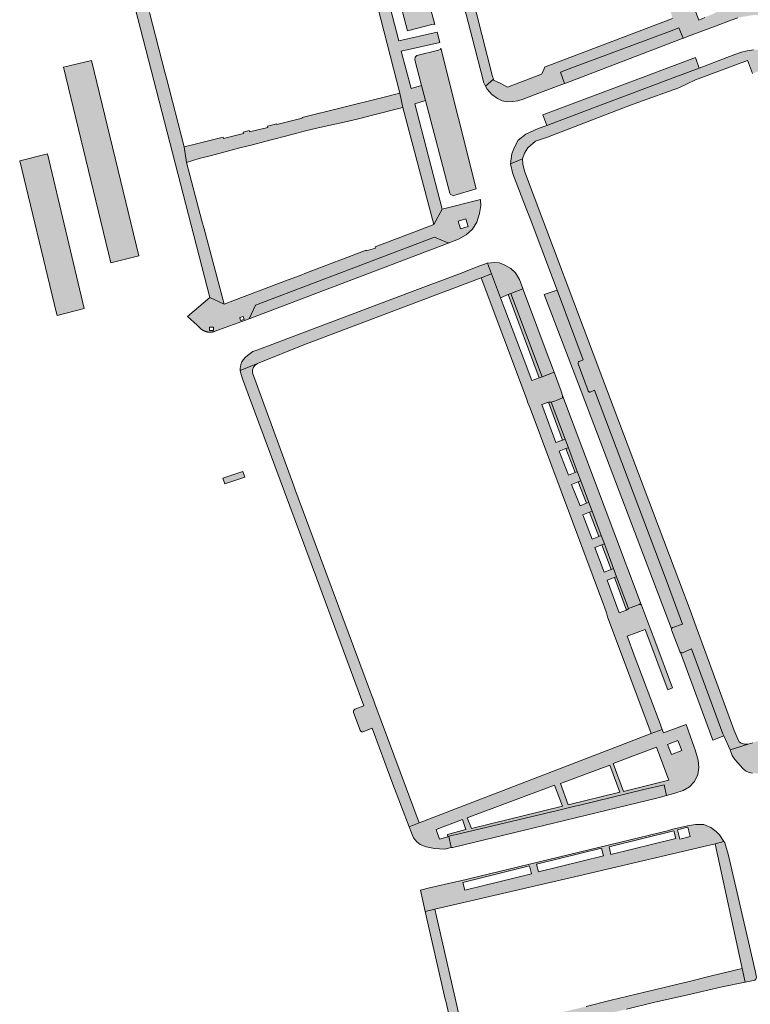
# Model space of a CAD drawing. Extents: x 97094 to 109644, y 463509 to 471969.
# Tile 56 of 256: x 103239 to 103366, y 464708 to 464880. Entities that reach past the tile are written whole.
import ezdxf

# ---------------------------------------------------------------- set-up
doc = ezdxf.new("R2010")
doc.units = 0
doc.layers.add('109 Onkruidbestrijding elementen', color=6, linetype='Continuous', lineweight=20, true_color=0xff00ff)

msp = doc.modelspace()

# ---------------------------------------------------------------- hatches: boundary and pattern name
at = {"layer": '109 Onkruidbestrijding elementen', "true_color": 0xff00ff}
for points in [[(103271.9, 464831.77), (103274.4, 464830.59), (103270.91, 464843.78), (103270.55, 464845.13), (103267.84, 464855.35), (103267.43, 464858.07), (103264.34, 464870.03), (103264.07, 464871.08), (103261.38, 464881.51), (103260.56, 464884.17), (103259.22, 464889.46), (103258.96, 464890.47), (103257.55, 464896.01), (103257.26, 464897.12), (103254.56, 464907.73), (103253.88, 464910.25), (103252.53, 464915.79), (103252.34, 464916.51), (103250.98, 464921.75), (103250.37, 464924.07), (103247.84, 464933.79), (103247.19, 464936.36), (103245.09, 464935.82), (103249.44, 464918.92), (103249.58, 464918.38), (103271.9, 464831.77)], [(103292.74, 464924.34), (103293.71, 464920.69), (103291.61, 464919.85), (103292.14, 464917.4), (103298.37, 464893.56), (103298.95, 464891.27), (103305.07, 464867.42), (103305.62, 464864.94), (103311.01, 464844.52), (103312.48, 464847.18), (103307.68, 464865.55), (103309.56, 464866.13), (103308.88, 464868.74), (103307.04, 464868.27), (103305.32, 464874.73), (103312.05, 464876.27), (103311.56, 464878.1), (103304.89, 464876.58), (103300.7, 464892.72), (103302.51, 464893.19), (103302.05, 464894.93), (103300.25, 464894.46), (103297.42, 464905.32), (103305.26, 464907.28), (103305.53, 464908.53), (103305.92, 464909.61), (103306.76, 464911.14), (103307.81, 464912.43), (103308.63, 464913.29), (103306.64, 464920.85), (103306.4, 464922.99), (103304.31, 464922.32), (103303.99, 464923.63), (103303.3, 464926.32), (103302.2, 464930.59), (103298.16, 464929.55), (103297.16, 464933.34), (103294.25, 464932.54), (103296.15, 464925.2), (103292.74, 464924.34)], [(103381.92, 464870.53), (103381.34, 464870.93), (103380.61, 464871.85), (103380.06, 464872.78), (103379.47, 464874.13), (103378.48, 464876.39), (103377.6, 464877.88), (103376.43, 464879.19), (103375.67, 464879.85), (103375.25, 464880.21), (103374.4, 464880.85), (103374.1, 464881.07), (103372.72, 464881.84), (103371.23, 464882.43), (103369.65, 464883), (103367.86, 464883.3), (103366.37, 464883.35), (103365.22, 464883.13), (103363.5, 464882.78), (103362.01, 464882.26), (103358.3, 464880.65), (103357.22, 464880.17), (103351.82, 464894.72), (103350.98, 464897.94), (103346.3, 464916), (103344.4, 464915.43), (103348.95, 464897.39), (103349.35, 464895.92), (103349.04, 464895.86), (103349.18, 464895.22), (103350.23, 464890.26), (103350.65, 464888.78), (103352.63, 464880.46), (103333.54, 464873.19), (103330.33, 464871.97), (103330.19, 464871.5), (103329.81, 464870.72), (103323.88, 464868.49), (103322.56, 464869.19), (103321.44, 464869.68), (103321.39, 464869.87), (103320.01, 464868.65), (103320.31, 464868.15), (103321.11, 464867.17), (103322.09, 464866.49), (103322.93, 464866.09), (103323.82, 464865.93), (103324.8, 464865.95), (103325.67, 464866.1), (103326.6, 464866.4), (103328.71, 464867.19), (103333.79, 464869.09), (103333.08, 464871.08), (103335.4, 464871.98), (103352.11, 464878.19), (103353.76, 464878.81), (103354.49, 464877), (103354.63, 464877.05), (103355.28, 464877.3), (103360.13, 464879.12), (103362.87, 464880.16), (103364.03, 464880.59), (103366, 464880.94), (103367.18, 464881.1), (103368.81, 464880.79), (103370.18, 464880.42), (103371.75, 464879.78), (103373.02, 464879.05), (103374.5, 464877.92), (103375.55, 464876.89), (103376.44, 464875.76), (103377.05, 464874.4), (103377.86, 464872.28), (103377.92, 464872.13), (103378.54, 464870.8), (103379.22, 464869.81), (103380.31, 464868.9), (103381.49, 464868.09), (103382.62, 464867.7), (103382.81, 464867.66), (103381.92, 464870.53)], [(103317.7, 464877.16), (103319.75, 464869.25), (103320.01, 464868.65), (103321.39, 464869.87), (103321.27, 464870.31), (103318.47, 464881.32), (103316.84, 464887.63), (103314.76, 464895.75), (103313.92, 464899.07), (103312.8, 464903.35), (103312.85, 464905.64), (103313.94, 464907.03), (103313.61, 464909.64), (103313.23, 464909.39), (103312.56, 464908.82), (103311.92, 464907.96), (103311.34, 464907.03), (103310.97, 464905.72), (103310.77, 464904.43), (103310.91, 464903.27), (103317.7, 464877.16)], [(103305.15, 464901.57), (103300.99, 464900.77), (103300.76, 464900.47), (103300.73, 464900.18), (103300.79, 464899.75), (103302.05, 464894.93), (103302.51, 464893.19), (103306.41, 464878.28), (103310.63, 464879.41), (103310.95, 464879.47), (103311.21, 464879.42), (103305.15, 464901.57)], [(103334.03, 464869.18), (103354.49, 464877), (103353.76, 464878.81), (103352.11, 464878.19), (103335.4, 464871.98), (103333.08, 464871.08), (103333.79, 464869.09), (103334.03, 464869.18)], [(103318.39, 464850.72), (103312.21, 464875.28), (103312.14, 464875.04), (103311.85, 464874.93), (103308.05, 464874), (103307.76, 464873.74), (103307.7, 464873.22), (103308.88, 464868.74), (103309.56, 464866.13), (103313.78, 464850.01), (103313.92, 464849.73), (103314.23, 464849.63), (103314.52, 464849.59), (103318.39, 464850.72)], [(103368.33, 464871.52), (103368.58, 464871.61), (103371.5, 464872.71), (103370.54, 464873.76), (103369.52, 464874.55), (103368.73, 464874.83), (103367.77, 464875.02), (103366.77, 464875.02), (103365.68, 464874.82), (103364.68, 464874.58), (103363.53, 464874.17), (103362.15, 464873.65), (103357.31, 464871.82), (103352.77, 464870.09), (103339.82, 464865.22), (103330.73, 464861.8), (103329.23, 464861.24), (103327.06, 464860.26), (103325.74, 464859.24), (103325.08, 464858.02), (103324.61, 464856.82), (103324.41, 464855.09), (103326.48, 464855.99), (103326.85, 464856.98), (103327.39, 464857.9), (103328.75, 464859.03), (103330.83, 464859.76), (103344.58, 464865.04), (103346.6, 464865.83), (103353.73, 464868.38), (103356.66, 464869.75), (103365.75, 464873.15), (103365.9, 464872.72), (103366.59, 464870.86), (103368.33, 464871.52)], [(103246.38, 464871.99), (103254.65, 464837.84), (103259.53, 464839.05), (103251.25, 464873.11), (103246.38, 464871.99)], [(103330.03, 464863.67), (103330.73, 464861.8), (103339.82, 464865.22), (103352.77, 464870.09), (103357.31, 464871.82), (103356.64, 464873.63), (103330.03, 464863.67)], [(103286.46, 464860.29), (103288.63, 464860.84), (103290.8, 464861.39), (103295.86, 464862.46), (103298.07, 464863.02), (103300.29, 464863.58), (103305.62, 464864.94), (103305.07, 464867.42), (103302.1, 464866.69), (103288.02, 464863.19), (103288.05, 464863.06), (103283.63, 464861.96), (103283.59, 464862.09), (103282.01, 464861.69), (103282.07, 464861.46), (103278.85, 464860.66), (103278.79, 464860.89), (103277.72, 464860.63), (103277.77, 464860.42), (103274.29, 464859.55), (103274.23, 464859.76), (103269.37, 464858.55), (103267.43, 464858.07), (103267.84, 464855.35), (103270.05, 464856.02), (103272.2, 464856.57), (103277.18, 464857.87), (103279.34, 464858.42), (103281.5, 464858.97), (103286.46, 464860.29)], [(103244.77, 464830.76), (103245.19, 464829.05), (103245.28, 464828.66), (103250, 464829.84), (103243.62, 464856.82), (103238.74, 464855.62), (103244.77, 464830.76)], [(103354.03, 464769.86), (103354.08, 464769.83), (103354.14, 464769.8), (103354.2, 464769.79), (103354.26, 464769.78), (103354.32, 464769.79), (103354.38, 464769.81), (103355.99, 464770.46), (103361.46, 464755.63), (103361.6, 464755.33), (103362.7, 464752.85), (103365.86, 464753.88), (103365.23, 464753.83), (103364.63, 464754), (103364.26, 464754.26), (103363.92, 464755.04), (103363.4, 464756.24), (103356.52, 464774.98), (103355.88, 464776.74), (103353.77, 464782.49), (103340.49, 464817.55), (103326.82, 464853.83), (103326.52, 464855.05), (103326.48, 464855.99), (103324.41, 464855.09), (103324.8, 464853.33), (103327.13, 464847.32), (103327.81, 464845.57), (103331.7, 464835.21), (103332.5, 464833.08), (103337.08, 464820.89), (103336.39, 464820.64), (103336.33, 464820.59), (103336.27, 464820.54), (103336.23, 464820.48), (103336.2, 464820.41), (103336.18, 464820.34), (103336.18, 464820.26), (103336.19, 464820.18), (103337.94, 464815.49), (103337.96, 464815.45), (103337.99, 464815.4), (103338.02, 464815.36), (103338.06, 464815.33), (103338.1, 464815.31), (103338.15, 464815.29), (103338.2, 464815.28), (103338.24, 464815.27), (103338.29, 464815.28), (103339.07, 464815.59), (103351.52, 464782.54), (103354.39, 464774.79), (103352.69, 464774.2), (103352.64, 464774.18), (103352.6, 464774.16), (103352.56, 464774.12), (103352.52, 464774.09), (103352.5, 464774.04), (103352.48, 464774), (103352.46, 464773.95), (103352.46, 464773.9), (103352.47, 464773.85), (103352.48, 464773.8), (103353.91, 464770), (103353.95, 464769.94), (103353.98, 464769.9), (103354.03, 464769.86)], [(103313.7, 464841.33), (103313.77, 464841.35), (103313.53, 464841.34), (103313.32, 464841.37), (103311.15, 464842.33), (103279.87, 464830.46), (103278.79, 464828.04), (103313.7, 464841.33)], [(103320.38, 464837.77), (103320.32, 464837.77), (103318.57, 464837.11), (103315.77, 464836.04), (103307.23, 464832.8), (103287.98, 464825.54), (103280.31, 464822.67), (103279.45, 464822.34), (103278.47, 464821.67), (103278.07, 464821.34), (103277.71, 464820.91), (103277.5, 464820.55), (103277.33, 464820.07), (103277.23, 464819.4), (103277.23, 464819.07), (103280.21, 464820.27), (103288.33, 464823.53), (103319.26, 464835.19), (103321.08, 464835.9), (103320.38, 464837.77)], [(103326.54, 464833.31), (103326.54, 464833.33), (103325.93, 464834.95), (103325.23, 464836.1), (103324.42, 464836.86), (103323.42, 464837.44), (103322.49, 464837.83), (103321.63, 464837.88), (103320.38, 464837.77), (103321.08, 464835.9), (103322.65, 464831.75), (103323.96, 464832.28), (103324.44, 464832.47), (103326.54, 464833.31)], [(103350.85, 464756.41), (103350.3, 464757.87), (103345.99, 464769.38), (103344.85, 464772.41), (103344.75, 464772.67), (103347.87, 464773.84), (103351.84, 464763.31), (103352.67, 464763.66), (103349.55, 464771.96), (103348.83, 464773.89), (103347.23, 464778.13), (103347.18, 464778.17), (103347.13, 464778.21), (103347.07, 464778.23), (103347, 464778.25), (103346.94, 464778.26), (103346.87, 464778.25), (103346.81, 464778.23), (103344.98, 464777.5), (103344.61, 464777.25), (103343.35, 464776.78), (103341.26, 464782.46), (103342.51, 464782.92), (103342.9, 464783.07), (103342.36, 464784.5), (103341.95, 464784.32), (103340.73, 464783.86), (103339.1, 464788.14), (103340.31, 464788.6), (103340.76, 464788.78), (103340.22, 464790.24), (103339.8, 464790.08), (103338.63, 464789.64), (103337.01, 464793.87), (103338.18, 464794.32), (103338.63, 464794.49), (103338.05, 464796.03), (103337.66, 464795.87), (103336.52, 464795.41), (103335.02, 464799.17), (103336.17, 464799.62), (103336.64, 464799.81), (103336.04, 464801.4), (103335.66, 464801.25), (103334.48, 464800.79), (103332.87, 464804.95), (103334.05, 464805.41), (103334.48, 464805.57), (103333.91, 464807.08), (103333.47, 464806.9), (103332.31, 464806.47), (103329.84, 464813.09), (103331, 464813.52), (103331.5, 464813.5), (103332.06, 464813.71), (103332.96, 464814.05), (103333.44, 464814.3), (103333.48, 464814.71), (103333.21, 464815.42), (103331.98, 464818.73), (103329.9, 464817.95), (103329.41, 464817.77), (103328.12, 464817.29), (103326.77, 464820.85), (103323.42, 464829.72), (103322.65, 464831.75), (103321.08, 464835.9), (103319.26, 464835.19), (103327.15, 464814.15), (103327.42, 464813.43), (103327.63, 464812.87), (103327.79, 464812.45), (103340.62, 464778.24), (103340.81, 464777.75), (103341.13, 464776.79), (103341.31, 464776.07), (103348.95, 464755.7), (103350.85, 464756.41)], [(103329.9, 464817.95), (103331.98, 464818.73), (103330.96, 464821.46), (103327.34, 464831.17), (103326.54, 464833.31), (103324.44, 464832.47), (103329.9, 464817.95)], [(103352.46, 464773.95), (103352.48, 464774), (103352.5, 464774.04), (103352.52, 464774.09), (103352.56, 464774.12), (103352.6, 464774.16), (103352.64, 464774.18), (103352.69, 464774.2), (103354.39, 464774.79), (103351.52, 464782.54), (103339.07, 464815.59), (103338.29, 464815.28), (103338.24, 464815.27), (103338.2, 464815.28), (103338.15, 464815.29), (103338.1, 464815.31), (103338.06, 464815.33), (103338.02, 464815.36), (103337.99, 464815.4), (103337.96, 464815.45), (103337.94, 464815.49), (103336.19, 464820.18), (103336.18, 464820.26), (103336.18, 464820.34), (103336.2, 464820.41), (103336.23, 464820.48), (103336.27, 464820.54), (103336.33, 464820.59), (103336.39, 464820.64), (103337.08, 464820.89), (103332.5, 464833.08), (103330.26, 464832.28), (103336.24, 464816.65), (103352.46, 464773.95)], [(103324.44, 464832.47), (103323.96, 464832.28), (103329.41, 464817.77), (103329.9, 464817.95), (103324.44, 464832.47)], [(103286.55, 464798.92), (103279.35, 464818.66), (103279.39, 464819.19), (103279.55, 464819.64), (103279.85, 464820), (103280.21, 464820.27), (103277.23, 464819.07), (103277.23, 464818.96), (103277.54, 464817.79), (103278.59, 464814.92), (103290.53, 464782.88), (103298.8, 464760.52), (103297.23, 464759.95), (103297.15, 464759.89), (103297.09, 464759.82), (103297.04, 464759.74), (103297, 464759.65), (103296.98, 464759.56), (103296.97, 464759.46), (103296.98, 464759.37), (103298.15, 464756.3), (103298.18, 464756.24), (103298.21, 464756.18), (103298.26, 464756.12), (103298.31, 464756.08), (103298.37, 464756.04), (103298.43, 464756.02), (103298.5, 464756), (103298.57, 464756), (103298.64, 464756.01), (103300.24, 464756.64), (103303.69, 464747.31), (103305.37, 464742.9), (103306.69, 464739.43), (103308.46, 464740.11), (103300.73, 464760.86), (103300.46, 464761.59), (103300.14, 464762.44), (103299.96, 464762.93), (103287.34, 464796.8), (103287.08, 464797.49), (103286.86, 464798.05), (103286.55, 464798.92)], [(103347.09, 464778.52), (103344.93, 464784.24), (103344.3, 464785.92), (103344.29, 464785.96), (103333.48, 464814.71), (103333.44, 464814.3), (103332.96, 464814.05), (103332.06, 464813.71), (103331.5, 464813.5), (103333.91, 464807.08), (103334.48, 464805.57), (103336.04, 464801.4), (103336.64, 464799.81), (103337.82, 464796.65), (103338.05, 464796.03), (103338.63, 464794.49), (103340.22, 464790.24), (103340.76, 464788.78), (103342.36, 464784.5), (103342.9, 464783.07), (103344.98, 464777.5), (103346.81, 464778.23), (103346.87, 464778.25), (103346.94, 464778.26), (103347, 464778.25), (103347.07, 464778.23), (103347.13, 464778.21), (103347.18, 464778.17), (103347.23, 464778.13), (103347.09, 464778.52)], [(103333.91, 464807.08), (103331.5, 464813.5), (103331, 464813.52), (103333.47, 464806.9), (103333.91, 464807.08)], [(103334.48, 464805.57), (103334.05, 464805.41), (103335.66, 464801.25), (103336.04, 464801.4), (103334.48, 464805.57)], [(103278.03, 464800.43), (103277.67, 464801.41), (103274.18, 464800.26), (103274.54, 464799.27), (103278.03, 464800.43)], [(103337.66, 464795.87), (103338.05, 464796.03), (103337.82, 464796.65), (103336.64, 464799.81), (103336.17, 464799.62), (103337.66, 464795.87)], [(103339.8, 464790.08), (103340.22, 464790.24), (103338.63, 464794.49), (103338.18, 464794.32), (103339.8, 464790.08)], [(103340.31, 464788.6), (103341.95, 464784.32), (103342.36, 464784.5), (103340.76, 464788.78), (103340.31, 464788.6)], [(103344.61, 464777.25), (103344.98, 464777.5), (103342.9, 464783.07), (103342.51, 464782.92), (103344.61, 464777.25)], [(103355.99, 464770.46), (103354.38, 464769.81), (103354.32, 464769.79), (103354.26, 464769.78), (103354.2, 464769.79), (103354.14, 464769.8), (103354.08, 464769.83), (103354.03, 464769.86), (103359.66, 464754.57), (103361.6, 464755.33), (103361.46, 464755.63), (103355.99, 464770.46)], [(103314.35, 464735.84), (103350.17, 464744.51), (103351.6, 464744.91), (103351.17, 464746.78), (103347.66, 464745.92), (103336.48, 464743.22), (103335.4, 464742.96), (103332.58, 464742.28), (103315.65, 464738.25), (103313.63, 464737.78), (103314.05, 464735.81), (103314.09, 464735.81), (103314.35, 464735.84)], [(103362.64, 464733.44), (103362.36, 464734.65), (103361.76, 464736.61), (103361.61, 464736.85), (103360.1, 464736.49), (103364.82, 464714.71), (103365.32, 464712.31), (103366.8, 464712.61), (103366.99, 464712.7), (103367.17, 464712.83), (103367.26, 464713), (103367.29, 464713.21), (103367.18, 464713.77), (103366.8, 464715.58), (103362.64, 464733.44)], [(103359.47, 464713.41), (103355.1, 464712.35), (103353.59, 464711.98), (103349.25, 464710.93), (103347.79, 464710.57), (103343.42, 464709.51), (103341.96, 464709.16), (103337.59, 464708.1), (103336.12, 464707.74), (103331.76, 464706.68), (103330.29, 464706.32), (103325.93, 464705.27), (103319.95, 464703.81), (103316.83, 464703.06), (103317.18, 464701.15), (103318.51, 464695.07), (103320.29, 464695.46), (103318.99, 464701.44), (103323, 464702.32), (103323.79, 464702.51), (103328.05, 464703.55), (103334.19, 464705.06), (103339.21, 464706.29), (103344.6, 464707.62), (103349.33, 464708.78), (103355.32, 464710.14), (103361.31, 464711.5), (103365.32, 464712.31), (103364.82, 464714.71), (103359.47, 464713.41)]]:
    msp.add_hatch(color=6, dxfattribs=at).paths.add_polyline_path(points)
h = msp.add_hatch(color=6, dxfattribs=at)
h.paths.add_polyline_path([(103274.4, 464830.59), (103271.9, 464831.77), (103268.04, 464828.47), (103269.72, 464826.94), (103270.47, 464826.22), (103270.51, 464826.19), (103270.54, 464826.17), (103270.58, 464826.15), (103270.61, 464826.12), (103270.65, 464826.1), (103270.69, 464826.08), (103270.73, 464826.06), (103270.77, 464826.04), (103270.8, 464826.02), (103270.84, 464826), (103270.88, 464825.98), (103270.92, 464825.96), (103270.96, 464825.94), (103271, 464825.92), (103271.04, 464825.91), (103271.08, 464825.89), (103271.12, 464825.88), (103271.16, 464825.86), (103271.2, 464825.85), (103271.25, 464825.84), (103271.29, 464825.83), (103271.33, 464825.81), (103271.37, 464825.8), (103271.41, 464825.79), (103271.46, 464825.79), (103271.5, 464825.78), (103271.54, 464825.77), (103271.58, 464825.76), (103271.63, 464825.76), (103271.67, 464825.75), (103271.71, 464825.75), (103271.76, 464825.74), (103271.8, 464825.74), (103271.84, 464825.74), (103271.89, 464825.73), (103271.93, 464825.73), (103271.97, 464825.73), (103272.02, 464825.73), (103272.06, 464825.73), (103272.1, 464825.74), (103272.15, 464825.74), (103272.19, 464825.74), (103272.23, 464825.74), (103272.28, 464825.75), (103272.32, 464825.75), (103272.36, 464825.76), (103272.4, 464825.77), (103272.45, 464825.78), (103272.49, 464825.78), (103272.53, 464825.79), (103272.57, 464825.8), (103272.62, 464825.81), (103272.66, 464825.82), (103272.7, 464825.84), (103278.79, 464828.04), (103279.87, 464830.46), (103311.15, 464842.33), (103313.32, 464841.37), (103313.53, 464841.34), (103313.77, 464841.35), (103315.32, 464841.95), (103316.67, 464842.71), (103317.77, 464843.72), (103318.52, 464844.91), (103319, 464846.43), (103319.18, 464847.83), (103319.16, 464848.83), (103319.14, 464848.88), (103312.48, 464847.18), (103311.01, 464844.52), (103307.96, 464843.35), (103300.78, 464840.62), (103300.84, 464840.41), (103299.22, 464839.91), (103299.19, 464840.02), (103288.8, 464836.07), (103287.68, 464835.64), (103285.57, 464834.84), (103276.24, 464831.29), (103274.4, 464830.59)])
h.paths.add_polyline_path([(103277.27, 464827.76), (103277.13, 464828.28), (103277.72, 464828.48), (103277.89, 464827.94), (103277.27, 464827.76)])
h.paths.add_polyline_path([(103271.88, 464826.04), (103271.85, 464826.63), (103272.56, 464826.63), (103272.57, 464826.04), (103271.88, 464826.04)])
h.paths.add_polyline_path([(103315.25, 464845.07), (103316.6, 464845.48), (103317, 464844.17), (103315.65, 464843.76), (103315.25, 464845.07)])
h = msp.add_hatch(color=6, dxfattribs=at)
h.paths.add_polyline_path([(103369.87, 464749.14), (103369.45, 464750.87), (103371.99, 464751.49), (103380.03, 464753.54), (103388.76, 464755.58), (103389.73, 464755.8), (103404.55, 464759.26), (103405.89, 464759.54), (103406.29, 464757.71), (103406.69, 464757.8), (103408.92, 464758.4), (103408.52, 464758.79), (103407.77, 464760.85), (103399.87, 464758.83), (103397.99, 464763.91), (103399.49, 464764.48), (103405.63, 464766.8), (103405.03, 464768.41), (103366.66, 464754.07), (103365.86, 464753.88), (103362.7, 464752.85), (103363.09, 464751.87), (103363.55, 464751.15), (103364.05, 464750.6), (103364.84, 464749.67), (103365.41, 464749.19), (103366.03, 464748.93), (103366.63, 464748.82), (103367.19, 464748.74), (103368.1, 464748.74), (103368.99, 464748.88), (103369.87, 464749.14)])
h.paths.add_polyline_path([(103375.75, 464755.64), (103386.34, 464759.57), (103387.6, 464755.93), (103376.6, 464753.39), (103375.75, 464755.64)])
h.paths.add_polyline_path([(103374.75, 464755.27), (103375.58, 464753.07), (103369.26, 464751.65), (103368.9, 464753.11), (103374.75, 464755.27)])
h.paths.add_polyline_path([(103388.25, 464760.24), (103397.44, 464763.71), (103399.3, 464758.66), (103388.59, 464756.07), (103387.27, 464759.92), (103388.25, 464760.24)])
h = msp.add_hatch(color=6, dxfattribs=at)
h.paths.add_polyline_path([(103356.46, 464753.32), (103355.02, 464757.31), (103351.07, 464755.83), (103350.85, 464756.41), (103348.95, 464755.7), (103308.46, 464740.11), (103306.69, 464739.43), (103307.09, 464738.38), (103307.43, 464737.53), (103308.04, 464736.83), (103308.64, 464736.34), (103309.66, 464735.92), (103311.13, 464735.63), (103312.85, 464735.56), (103313.78, 464735.78), (103314.05, 464735.81), (103313.63, 464737.78), (103315.65, 464738.25), (103332.58, 464742.28), (103335.4, 464742.96), (103336.48, 464743.22), (103347.66, 464745.92), (103351.17, 464746.78), (103351.6, 464744.91), (103352.87, 464745.27), (103353.08, 464745.33), (103354.54, 464745.74), (103355.63, 464746.4), (103356.49, 464747.35), (103357.05, 464748.58), (103357.24, 464749.78), (103357.13, 464751.05), (103356.63, 464752.85), (103356.46, 464753.32)])
h.paths.add_polyline_path([(103351.78, 464753.82), (103353.6, 464754.52), (103354.26, 464752.76), (103352.45, 464752.07), (103351.78, 464753.82)])
h.paths.add_polyline_path([(103316.85, 464741.01), (103332.08, 464746.72), (103333.45, 464743.02), (103317.57, 464739.16), (103316.85, 464741.01)])
h.paths.add_polyline_path([(103352, 464747.58), (103344.11, 464745.57), (103342.29, 464750.49), (103349.85, 464753.32), (103352, 464747.58)])
h.paths.add_polyline_path([(103311.4, 464738.96), (103316.01, 464740.72), (103316.59, 464738.98), (103313.42, 464738.11), (103313.47, 464737.71), (103312.02, 464737.29), (103311.4, 464738.96)])
h.paths.add_polyline_path([(103333.13, 464747.01), (103341.69, 464750.21), (103343.48, 464745.45), (103334.47, 464743.27), (103333.13, 464747.01)])
h = msp.add_hatch(color=6, dxfattribs=at)
h.paths.add_polyline_path([(103311.17, 464725.05), (103336.28, 464730.89), (103360.1, 464736.49), (103361.61, 464736.85), (103360.85, 464738.03), (103360.26, 464738.61), (103359.32, 464739.29), (103358.09, 464739.82), (103356.67, 464739.82), (103355.28, 464739.59), (103354.52, 464739.42), (103354.23, 464739.35), (103352.39, 464738.98), (103352.03, 464738.81), (103315.45, 464729.97), (103315.38, 464729.96), (103314.84, 464729.85), (103310.23, 464728.78), (103308.66, 464728.38), (103309.51, 464724.67), (103311.17, 464725.05)])
h.paths.add_polyline_path([(103316.06, 464729.74), (103327.68, 464732.61), (103328.02, 464731.25), (103316.4, 464728.38), (103316.06, 464729.74)])
h.paths.add_polyline_path([(103328.94, 464732.9), (103340.28, 464735.68), (103340.61, 464734.34), (103329.27, 464731.55), (103328.94, 464732.9)])
h.paths.add_polyline_path([(103341.59, 464735.93), (103352.89, 464738.73), (103353.21, 464737.41), (103341.91, 464734.61), (103341.59, 464735.93)])
h.paths.add_polyline_path([(103353.51, 464738.88), (103355.32, 464739.35), (103355.74, 464737.74), (103353.93, 464737.27), (103353.51, 464738.88)])
h = msp.add_hatch(color=6, dxfattribs=at)
h.paths.add_polyline_path([(103328.72, 464677.04), (103326.31, 464687.68), (103320.4, 464686.41), (103318.51, 464695.07), (103317.18, 464701.15), (103316.83, 464703.06), (103316.26, 464702.92), (103311.5, 464723.77), (103311.17, 464725.05), (103309.51, 464724.67), (103313, 464709.38), (103313.13, 464708.79), (103315.85, 464696.91), (103320.87, 464675.16), (103325.1, 464676.14), (103324.68, 464677.95), (103325.63, 464678.17), (103326.3, 464675.24), (103326.05, 464675.19), (103326.87, 464671.66), (103321.94, 464670.52), (103323.4, 464664.18), (103329.74, 464636.15), (103332.75, 464622.35), (103335, 464622.85), (103334.98, 464622.96), (103325.47, 464664.07), (103325, 464666.1), (103329.27, 464667.08), (103327.15, 464676.68), (103328.72, 464677.04)])
h.paths.add_polyline_path([(103321.26, 464684.4), (103321.06, 464685.55), (103325.71, 464686.59), (103326.07, 464685.09), (103326.95, 464681.76), (103324.5, 464681.18), (103322.1, 464680.56), (103321.51, 464683.35), (103321.26, 464684.4)])

# ---------------------------------------------------------------- linework, layer by layer
at = {"layer": '109 Onkruidbestrijding elementen', "color": 3, "true_color": 0x00ff00}
for points in [[(103249.58, 464918.38), (103271.9, 464831.77), (103271.9, 464831.77), (103274.4, 464830.59), (103270.91, 464843.78), (103270.55, 464845.13), (103267.84, 464855.35), (103267.43, 464858.07), (103264.34, 464870.03), (103264.07, 464871.08), (103261.38, 464881.51)], [(103358.3, 464880.65), (103357.22, 464880.17), (103351.82, 464894.72)], [(103298.95, 464891.27), (103305.07, 464867.42), (103305.62, 464864.94), (103311.01, 464844.52), (103312.48, 464847.18), (103307.68, 464865.55), (103309.56, 464866.13), (103308.88, 464868.74), (103307.04, 464868.27), (103305.32, 464874.73), (103312.05, 464876.27), (103311.56, 464878.1), (103304.89, 464876.58), (103300.7, 464892.72)], [(103352.63, 464880.46), (103333.54, 464873.19), (103330.33, 464871.97), (103330.19, 464871.5), (103329.81, 464870.72), (103323.88, 464868.49), (103322.56, 464869.19), (103321.44, 464869.68), (103321.39, 464869.87), (103320.01, 464868.65), (103320.31, 464868.15), (103321.11, 464867.17), (103322.09, 464866.49), (103322.93, 464866.09), (103323.82, 464865.93), (103324.8, 464865.95), (103325.67, 464866.1), (103326.6, 464866.4), (103328.71, 464867.19), (103333.79, 464869.09), (103333.08, 464871.08), (103335.4, 464871.98), (103352.11, 464878.19), (103353.76, 464878.81), (103354.49, 464877), (103354.63, 464877.05), (103355.28, 464877.3), (103360.13, 464879.12), (103362.87, 464880.16), (103364.03, 464880.59)], [(103366.77, 464875.02), (103365.68, 464874.82), (103364.68, 464874.58), (103363.53, 464874.17), (103362.15, 464873.65), (103357.31, 464871.82), (103352.77, 464870.09), (103339.82, 464865.22), (103330.73, 464861.8), (103329.23, 464861.24), (103327.06, 464860.26), (103325.74, 464859.24), (103325.08, 464858.02), (103324.61, 464856.82), (103324.41, 464855.09), (103326.48, 464855.99), (103326.85, 464856.98), (103327.39, 464857.9), (103328.75, 464859.03), (103330.83, 464859.76), (103344.58, 464865.04), (103346.6, 464865.83), (103353.73, 464868.38), (103356.66, 464869.75), (103365.75, 464873.15), (103365.9, 464872.72), (103366.59, 464870.86)], [(103366.66, 464754.07), (103365.86, 464753.88), (103362.7, 464752.85), (103363.09, 464751.87), (103363.55, 464751.15), (103364.05, 464750.6), (103364.84, 464749.67), (103365.41, 464749.19), (103366.03, 464748.93), (103366.63, 464748.82)], [(103316.26, 464702.92), (103311.5, 464723.77), (103311.17, 464725.05), (103309.51, 464724.67), (103313, 464709.38), (103313.13, 464708.79), (103315.85, 464696.91)], [(103344.6, 464707.62), (103349.33, 464708.78), (103355.32, 464710.14), (103361.31, 464711.5), (103365.32, 464712.31), (103364.82, 464714.71), (103359.47, 464713.41), (103359.47, 464713.41), (103355.1, 464712.35), (103353.59, 464711.98), (103349.25, 464710.93), (103347.79, 464710.57), (103343.42, 464709.51), (103341.96, 464709.16), (103337.59, 464708.1)]]:
    msp.add_lwpolyline(points, dxfattribs=at)
for points in [[(103317.7, 464877.16), (103319.75, 464869.25), (103320.01, 464868.65), (103321.39, 464869.87), (103321.27, 464870.31), (103318.47, 464881.32), (103316.84, 464887.63), (103314.76, 464895.75), (103313.92, 464899.07), (103312.8, 464903.35), (103312.85, 464905.64), (103313.94, 464907.03), (103313.61, 464909.64), (103313.23, 464909.39), (103312.56, 464908.82), (103311.92, 464907.96), (103311.34, 464907.03), (103310.97, 464905.72), (103310.77, 464904.43), (103310.91, 464903.27), (103317.7, 464877.16)], [(103305.15, 464901.57), (103300.99, 464900.77), (103300.76, 464900.47), (103300.73, 464900.18), (103300.79, 464899.75), (103302.05, 464894.93), (103302.51, 464893.19), (103306.41, 464878.28), (103310.63, 464879.41), (103310.95, 464879.47), (103311.21, 464879.42), (103305.15, 464901.57)], [(103334.03, 464869.18), (103354.49, 464877), (103353.76, 464878.81), (103352.11, 464878.19), (103335.4, 464871.98), (103333.08, 464871.08), (103333.79, 464869.09), (103334.03, 464869.18)], [(103318.39, 464850.72), (103312.21, 464875.28), (103312.14, 464875.04), (103311.85, 464874.93), (103308.05, 464874), (103307.76, 464873.74), (103307.7, 464873.22), (103308.88, 464868.74), (103309.56, 464866.13), (103313.78, 464850.01), (103313.92, 464849.73), (103314.23, 464849.63), (103314.52, 464849.59), (103318.39, 464850.72)], [(103246.38, 464871.99), (103254.65, 464837.84), (103259.53, 464839.05), (103251.25, 464873.11), (103246.38, 464871.99)], [(103330.03, 464863.67), (103330.73, 464861.8), (103339.82, 464865.22), (103352.77, 464870.09), (103357.31, 464871.82), (103356.64, 464873.63), (103330.03, 464863.67)], [(103286.46, 464860.29), (103288.63, 464860.84), (103290.8, 464861.39), (103295.86, 464862.46), (103298.07, 464863.02), (103300.29, 464863.58), (103305.62, 464864.94), (103305.07, 464867.42), (103302.1, 464866.69), (103288.02, 464863.19), (103288.05, 464863.06), (103283.63, 464861.96), (103283.59, 464862.09), (103282.01, 464861.69), (103282.07, 464861.46), (103278.85, 464860.66), (103278.79, 464860.89), (103277.72, 464860.63), (103277.77, 464860.42), (103274.29, 464859.55), (103274.23, 464859.76), (103269.37, 464858.55), (103267.43, 464858.07), (103267.84, 464855.35), (103270.05, 464856.02), (103272.2, 464856.57), (103277.18, 464857.87), (103279.34, 464858.42), (103281.5, 464858.97), (103286.46, 464860.29)], [(103244.77, 464830.76), (103245.19, 464829.05), (103245.28, 464828.66), (103250, 464829.84), (103243.62, 464856.82), (103238.74, 464855.62), (103244.77, 464830.76)], [(103354.03, 464769.86), (103354.08, 464769.83), (103354.14, 464769.8), (103354.2, 464769.79), (103354.26, 464769.78), (103354.32, 464769.79), (103354.38, 464769.81), (103355.99, 464770.46), (103361.46, 464755.63), (103361.6, 464755.33), (103362.7, 464752.85), (103365.86, 464753.88), (103365.23, 464753.83), (103364.63, 464754), (103364.26, 464754.26), (103363.92, 464755.04), (103363.4, 464756.24), (103356.52, 464774.98), (103355.88, 464776.74), (103353.77, 464782.49), (103340.49, 464817.55), (103326.82, 464853.83), (103326.52, 464855.05), (103326.48, 464855.99), (103324.41, 464855.09), (103324.8, 464853.33), (103327.13, 464847.32), (103327.81, 464845.57), (103331.7, 464835.21), (103332.5, 464833.08), (103337.08, 464820.89), (103336.39, 464820.64), (103336.33, 464820.59), (103336.27, 464820.54), (103336.23, 464820.48), (103336.2, 464820.41), (103336.18, 464820.34), (103336.18, 464820.26), (103336.19, 464820.18), (103337.94, 464815.49), (103337.96, 464815.45), (103337.99, 464815.4), (103338.02, 464815.36), (103338.06, 464815.33), (103338.1, 464815.31), (103338.15, 464815.29), (103338.2, 464815.28), (103338.24, 464815.27), (103338.29, 464815.28), (103339.07, 464815.59), (103351.52, 464782.54), (103354.39, 464774.79), (103352.69, 464774.2), (103352.64, 464774.18), (103352.6, 464774.16), (103352.56, 464774.12), (103352.52, 464774.09), (103352.5, 464774.04), (103352.48, 464774), (103352.46, 464773.95), (103352.46, 464773.9), (103352.47, 464773.85), (103352.48, 464773.8), (103353.91, 464770), (103353.95, 464769.94), (103353.98, 464769.9), (103354.03, 464769.86)], [(103274.4, 464830.59), (103271.9, 464831.77), (103268.04, 464828.47), (103269.72, 464826.94), (103270.47, 464826.22), (103270.51, 464826.19), (103270.54, 464826.17), (103270.58, 464826.15), (103270.61, 464826.12), (103270.65, 464826.1), (103270.69, 464826.08), (103270.73, 464826.06), (103270.77, 464826.04), (103270.8, 464826.02), (103270.84, 464826), (103270.88, 464825.98), (103270.92, 464825.96), (103270.96, 464825.94), (103271, 464825.92), (103271.04, 464825.91), (103271.08, 464825.89), (103271.12, 464825.88), (103271.16, 464825.86), (103271.2, 464825.85), (103271.25, 464825.84), (103271.29, 464825.83), (103271.33, 464825.81), (103271.37, 464825.8), (103271.41, 464825.79), (103271.46, 464825.79), (103271.5, 464825.78), (103271.54, 464825.77), (103271.58, 464825.76), (103271.63, 464825.76), (103271.67, 464825.75), (103271.71, 464825.75), (103271.76, 464825.74), (103271.8, 464825.74), (103271.84, 464825.74), (103271.89, 464825.73), (103271.93, 464825.73), (103271.97, 464825.73), (103272.02, 464825.73), (103272.06, 464825.73), (103272.1, 464825.74), (103272.15, 464825.74), (103272.19, 464825.74), (103272.23, 464825.74), (103272.28, 464825.75), (103272.32, 464825.75), (103272.36, 464825.76), (103272.4, 464825.77), (103272.45, 464825.78), (103272.49, 464825.78), (103272.53, 464825.79), (103272.57, 464825.8), (103272.62, 464825.81), (103272.66, 464825.82), (103272.7, 464825.84), (103278.79, 464828.04), (103279.87, 464830.46), (103311.15, 464842.33), (103313.32, 464841.37), (103313.53, 464841.34), (103313.77, 464841.35), (103315.32, 464841.95), (103316.67, 464842.71), (103317.77, 464843.72), (103318.52, 464844.91), (103319, 464846.43), (103319.18, 464847.83), (103319.16, 464848.83), (103319.14, 464848.88), (103312.48, 464847.18), (103311.01, 464844.52), (103307.96, 464843.35), (103300.78, 464840.62), (103300.84, 464840.41), (103299.22, 464839.91), (103299.19, 464840.02), (103288.8, 464836.07), (103287.68, 464835.64), (103285.57, 464834.84), (103276.24, 464831.29), (103274.4, 464830.59)], [(103315.25, 464845.07), (103316.6, 464845.48), (103317, 464844.17), (103315.65, 464843.76), (103315.25, 464845.07)], [(103313.7, 464841.33), (103313.77, 464841.35), (103313.53, 464841.34), (103313.32, 464841.37), (103311.15, 464842.33), (103279.87, 464830.46), (103278.79, 464828.04), (103313.7, 464841.33)], [(103320.38, 464837.77), (103320.32, 464837.77), (103318.57, 464837.11), (103315.77, 464836.04), (103307.23, 464832.8), (103287.98, 464825.54), (103280.31, 464822.67), (103279.45, 464822.34), (103278.47, 464821.67), (103278.07, 464821.34), (103277.71, 464820.91), (103277.5, 464820.55), (103277.33, 464820.07), (103277.23, 464819.4), (103277.23, 464819.07), (103280.21, 464820.27), (103288.33, 464823.53), (103319.26, 464835.19), (103321.08, 464835.9), (103320.38, 464837.77)], [(103326.54, 464833.31), (103326.54, 464833.33), (103325.93, 464834.95), (103325.23, 464836.1), (103324.42, 464836.86), (103323.42, 464837.44), (103322.49, 464837.83), (103321.63, 464837.88), (103320.38, 464837.77), (103321.08, 464835.9), (103322.65, 464831.75), (103323.96, 464832.28), (103324.44, 464832.47), (103326.54, 464833.31)], [(103350.85, 464756.41), (103350.3, 464757.87), (103345.99, 464769.38), (103344.85, 464772.41), (103344.75, 464772.67), (103347.87, 464773.84), (103351.84, 464763.31), (103352.67, 464763.66), (103349.55, 464771.96), (103348.83, 464773.89), (103347.23, 464778.13), (103347.18, 464778.17), (103347.13, 464778.21), (103347.07, 464778.23), (103347, 464778.25), (103346.94, 464778.26), (103346.87, 464778.25), (103346.81, 464778.23), (103344.98, 464777.5), (103344.61, 464777.25), (103343.35, 464776.78), (103341.26, 464782.46), (103342.51, 464782.92), (103342.9, 464783.07), (103342.36, 464784.5), (103341.95, 464784.32), (103340.73, 464783.86), (103339.1, 464788.14), (103340.31, 464788.6), (103340.76, 464788.78), (103340.22, 464790.24), (103339.8, 464790.08), (103338.63, 464789.64), (103337.01, 464793.87), (103338.18, 464794.32), (103338.63, 464794.49), (103338.05, 464796.03), (103337.66, 464795.87), (103336.52, 464795.41), (103335.02, 464799.17), (103336.17, 464799.62), (103336.64, 464799.81), (103336.04, 464801.4), (103335.66, 464801.25), (103334.48, 464800.79), (103332.87, 464804.95), (103334.05, 464805.41), (103334.48, 464805.57), (103333.91, 464807.08), (103333.47, 464806.9), (103332.31, 464806.47), (103329.84, 464813.09), (103331, 464813.52), (103331.5, 464813.5), (103332.06, 464813.71), (103332.96, 464814.05), (103333.44, 464814.3), (103333.48, 464814.71), (103333.21, 464815.42), (103331.98, 464818.73), (103329.9, 464817.95), (103329.41, 464817.77), (103328.12, 464817.29), (103326.77, 464820.85), (103323.42, 464829.72), (103322.65, 464831.75), (103321.08, 464835.9), (103319.26, 464835.19), (103327.15, 464814.15), (103327.42, 464813.43), (103327.63, 464812.87), (103327.79, 464812.45), (103340.62, 464778.24), (103340.81, 464777.75), (103341.13, 464776.79), (103341.31, 464776.07), (103348.95, 464755.7), (103350.85, 464756.41)], [(103329.9, 464817.95), (103331.98, 464818.73), (103330.96, 464821.46), (103327.34, 464831.17), (103326.54, 464833.31), (103324.44, 464832.47), (103329.9, 464817.95)], [(103352.46, 464773.95), (103352.48, 464774), (103352.5, 464774.04), (103352.52, 464774.09), (103352.56, 464774.12), (103352.6, 464774.16), (103352.64, 464774.18), (103352.69, 464774.2), (103354.39, 464774.79), (103351.52, 464782.54), (103339.07, 464815.59), (103338.29, 464815.28), (103338.24, 464815.27), (103338.2, 464815.28), (103338.15, 464815.29), (103338.1, 464815.31), (103338.06, 464815.33), (103338.02, 464815.36), (103337.99, 464815.4), (103337.96, 464815.45), (103337.94, 464815.49), (103336.19, 464820.18), (103336.18, 464820.26), (103336.18, 464820.34), (103336.2, 464820.41), (103336.23, 464820.48), (103336.27, 464820.54), (103336.33, 464820.59), (103336.39, 464820.64), (103337.08, 464820.89), (103332.5, 464833.08), (103330.26, 464832.28), (103336.24, 464816.65), (103352.46, 464773.95)], [(103324.44, 464832.47), (103323.96, 464832.28), (103329.41, 464817.77), (103329.9, 464817.95), (103324.44, 464832.47)], [(103277.27, 464827.76), (103277.13, 464828.28), (103277.72, 464828.48), (103277.89, 464827.94), (103277.27, 464827.76)], [(103271.88, 464826.04), (103271.85, 464826.63), (103272.56, 464826.63), (103272.57, 464826.04), (103271.88, 464826.04)], [(103286.55, 464798.92), (103279.35, 464818.66), (103279.39, 464819.19), (103279.55, 464819.64), (103279.85, 464820), (103280.21, 464820.27), (103277.23, 464819.07), (103277.23, 464818.96), (103277.54, 464817.79), (103278.59, 464814.92), (103290.53, 464782.88), (103298.8, 464760.52), (103297.23, 464759.95), (103297.15, 464759.89), (103297.09, 464759.82), (103297.04, 464759.74), (103297, 464759.65), (103296.98, 464759.56), (103296.97, 464759.46), (103296.98, 464759.37), (103298.15, 464756.3), (103298.18, 464756.24), (103298.21, 464756.18), (103298.26, 464756.12), (103298.31, 464756.08), (103298.37, 464756.04), (103298.43, 464756.02), (103298.5, 464756), (103298.57, 464756), (103298.64, 464756.01), (103300.24, 464756.64), (103303.69, 464747.31), (103305.37, 464742.9), (103306.69, 464739.43), (103308.46, 464740.11), (103300.73, 464760.86), (103300.46, 464761.59), (103300.14, 464762.44), (103299.96, 464762.93), (103287.34, 464796.8), (103287.08, 464797.49), (103286.86, 464798.05), (103286.55, 464798.92)], [(103347.09, 464778.52), (103344.93, 464784.24), (103344.3, 464785.92), (103344.29, 464785.96), (103333.48, 464814.71), (103333.44, 464814.3), (103332.96, 464814.05), (103332.06, 464813.71), (103331.5, 464813.5), (103333.91, 464807.08), (103334.48, 464805.57), (103336.04, 464801.4), (103336.64, 464799.81), (103337.82, 464796.65), (103338.05, 464796.03), (103338.63, 464794.49), (103340.22, 464790.24), (103340.76, 464788.78), (103342.36, 464784.5), (103342.9, 464783.07), (103344.98, 464777.5), (103346.81, 464778.23), (103346.87, 464778.25), (103346.94, 464778.26), (103347, 464778.25), (103347.07, 464778.23), (103347.13, 464778.21), (103347.18, 464778.17), (103347.23, 464778.13), (103347.09, 464778.52)], [(103333.91, 464807.08), (103331.5, 464813.5), (103331, 464813.52), (103333.47, 464806.9), (103333.91, 464807.08)], [(103334.48, 464805.57), (103334.05, 464805.41), (103335.66, 464801.25), (103336.04, 464801.4), (103334.48, 464805.57)], [(103278.03, 464800.43), (103277.67, 464801.41), (103274.18, 464800.26), (103274.54, 464799.27), (103278.03, 464800.43)], [(103337.66, 464795.87), (103338.05, 464796.03), (103337.82, 464796.65), (103336.64, 464799.81), (103336.17, 464799.62), (103337.66, 464795.87)], [(103339.8, 464790.08), (103340.22, 464790.24), (103338.63, 464794.49), (103338.18, 464794.32), (103339.8, 464790.08)], [(103340.31, 464788.6), (103341.95, 464784.32), (103342.36, 464784.5), (103340.76, 464788.78), (103340.31, 464788.6)], [(103344.61, 464777.25), (103344.98, 464777.5), (103342.9, 464783.07), (103342.51, 464782.92), (103344.61, 464777.25)], [(103355.99, 464770.46), (103354.38, 464769.81), (103354.32, 464769.79), (103354.26, 464769.78), (103354.2, 464769.79), (103354.14, 464769.8), (103354.08, 464769.83), (103354.03, 464769.86), (103359.66, 464754.57), (103361.6, 464755.33), (103361.46, 464755.63), (103355.99, 464770.46)], [(103356.46, 464753.32), (103355.02, 464757.31), (103351.07, 464755.83), (103350.85, 464756.41), (103348.95, 464755.7), (103308.46, 464740.11), (103306.69, 464739.43), (103307.09, 464738.38), (103307.43, 464737.53), (103308.04, 464736.83), (103308.64, 464736.34), (103309.66, 464735.92), (103311.13, 464735.63), (103312.85, 464735.56), (103313.78, 464735.78), (103314.05, 464735.81), (103313.63, 464737.78), (103315.65, 464738.25), (103332.58, 464742.28), (103335.4, 464742.96), (103336.48, 464743.22), (103347.66, 464745.92), (103351.17, 464746.78), (103351.6, 464744.91), (103352.87, 464745.27), (103353.08, 464745.33), (103354.54, 464745.74), (103355.63, 464746.4), (103356.49, 464747.35), (103357.05, 464748.58), (103357.24, 464749.78), (103357.13, 464751.05), (103356.63, 464752.85), (103356.46, 464753.32)], [(103351.78, 464753.82), (103353.6, 464754.52), (103354.26, 464752.76), (103352.45, 464752.07), (103351.78, 464753.82)], [(103352, 464747.58), (103344.11, 464745.57), (103342.29, 464750.49), (103349.85, 464753.32), (103352, 464747.58)], [(103333.13, 464747.01), (103341.69, 464750.21), (103343.48, 464745.45), (103334.47, 464743.27), (103333.13, 464747.01)], [(103314.35, 464735.84), (103350.17, 464744.51), (103351.6, 464744.91), (103351.17, 464746.78), (103347.66, 464745.92), (103336.48, 464743.22), (103335.4, 464742.96), (103332.58, 464742.28), (103315.65, 464738.25), (103313.63, 464737.78), (103314.05, 464735.81), (103314.09, 464735.81), (103314.35, 464735.84)], [(103316.85, 464741.01), (103332.08, 464746.72), (103333.45, 464743.02), (103317.57, 464739.16), (103316.85, 464741.01)], [(103311.4, 464738.96), (103316.01, 464740.72), (103316.59, 464738.98), (103313.42, 464738.11), (103313.47, 464737.71), (103312.02, 464737.29), (103311.4, 464738.96)], [(103311.17, 464725.05), (103336.28, 464730.89), (103360.1, 464736.49), (103361.61, 464736.85), (103360.85, 464738.03), (103360.26, 464738.61), (103359.32, 464739.29), (103358.09, 464739.82), (103356.67, 464739.82), (103355.28, 464739.59), (103354.52, 464739.42), (103354.23, 464739.35), (103352.39, 464738.98), (103352.03, 464738.81), (103315.45, 464729.97), (103315.38, 464729.96), (103314.84, 464729.85), (103310.23, 464728.78), (103308.66, 464728.38), (103309.51, 464724.67), (103311.17, 464725.05)], [(103341.59, 464735.93), (103352.89, 464738.73), (103353.21, 464737.41), (103341.91, 464734.61), (103341.59, 464735.93)], [(103353.51, 464738.88), (103355.32, 464739.35), (103355.74, 464737.74), (103353.93, 464737.27), (103353.51, 464738.88)], [(103362.64, 464733.44), (103362.36, 464734.65), (103361.76, 464736.61), (103361.61, 464736.85), (103360.1, 464736.49), (103364.82, 464714.71), (103365.32, 464712.31), (103366.8, 464712.61), (103366.99, 464712.7), (103367.17, 464712.83), (103367.26, 464713), (103367.29, 464713.21), (103367.18, 464713.77), (103366.8, 464715.58), (103362.64, 464733.44)], [(103328.94, 464732.9), (103340.28, 464735.68), (103340.61, 464734.34), (103329.27, 464731.55), (103328.94, 464732.9)], [(103316.06, 464729.74), (103327.68, 464732.61), (103328.02, 464731.25), (103316.4, 464728.38), (103316.06, 464729.74)]]:
    msp.add_lwpolyline(points, close=True, dxfattribs=at)

doc.saveas('drawing.dxf')
